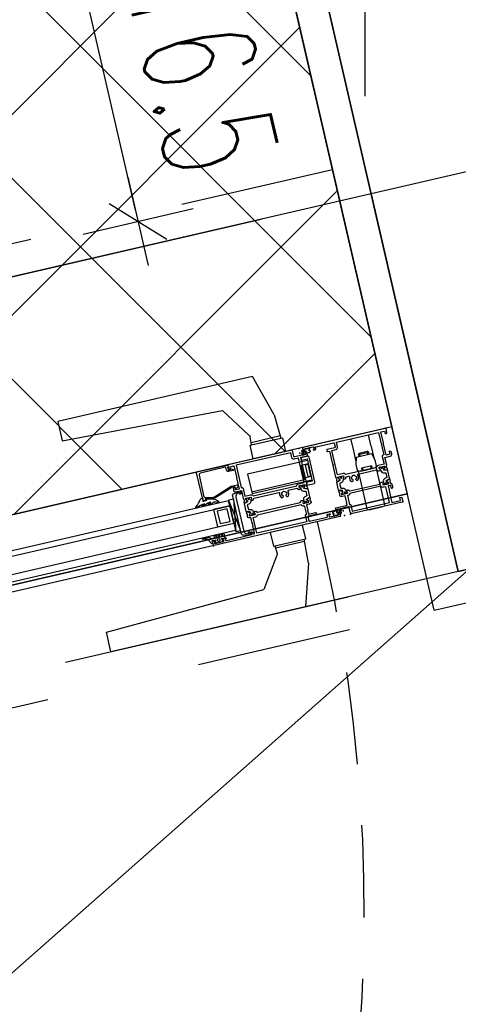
# Model space of a CAD drawing. Header units: centimetres. Extents: x -15121 to 17422, y -60492 to 0.
# Tile 124 of 256: x 2040 to 2067, y -30611 to -30550. Entities that reach past the tile are written whole.
import ezdxf

# ---------------------------------------------------------------- set-up
doc = ezdxf.new("R2010")
doc.units = ezdxf.units.CM
doc.header["$LTSCALE"] = 60
for name, pattern in [('__FK_przerywana', [0.32004, 0.16002, -0.16002]), ('DP', [0.5, 0.3, -0.2]), ('KRE-SR', [0.2, 0.12, -0.08])]:
    doc.linetypes.add(name, pattern=pattern)
for name, color, linetype in [('A-SCI', 7, 'Continuous'), ('AIKA NADPROŻA2', 7, 'Continuous'), ('AIKA podłoga deski cała', 2, 'Continuous'), ('AIKA podłoga deski pod meble', 6, 'Continuous'), ('AIKA powierzchnie2', 2, 'Continuous'), ('AIKA sufity podwieszane', 8, 'Continuous'), ('AIKA sufity wymiarowanie', 7, 'Continuous'), ('AIKA TYNK2', 5, 'Continuous'), ('AIKA wymiarowanie ogólne rzut2', 7, 'Continuous'), ('AIKA ŚCIANA2', 8, 'Continuous'), ('BA_drz', 7, 'Continuous'), ('BI_szr', 8, 'Continuous'), ('JS_PODCIĄGI', 1, 'DP'), ('podciagi i nadproza', 7, 'DP'), ('RI-PROFILE', 8, 'Continuous'), ('słupy', 1, 'Continuous')]:
    doc.layers.add(name, color=color, linetype=linetype)
doc.styles.add('wymiar', font='txt.shx', dxfattribs={"width": 0.6})
doc.dimstyles.new('Dwudziestka', dxfattribs={"dimtxt": 7, "dimasz": 0.7, "dimexe": 5, "dimexo": 0, "dimgap": 2.5, "dimtad": 1, "dimtoh": 1, "dimdec": 3, "dimrnd": 0.5, "dimdsep": 46, "dimtxsty": 'wymiar', "dimblk": 'znacznik', "dimcen": 0, "dimdle": 5, "dimse1": 1, "dimse2": 1, "dimclrd": 256, "dimclre": 256, "dimclrt": 256, "dimadec": 0, "dimazin": 0, "dimtfac": 0.4, "dimtdec": 3, "dimtix": 1, "dimtofl": 0, "dimtmove": 2, "dimatfit": 3, "dimldrblk": 'znacznik', "dimfxl": 1, "dimtolj": 1, "dimarcsym": 0})

# ---------------------------------------------------------------- blocks, each defined once
blk = doc.blocks.new('PDKŁ')
for p, q in [((3.91, 12.5), (0.01, -12.5)), ((0.01, 12.5), (3.91, -12.5))]:
    blk.add_line(p, q)
blk.add_lwpolyline([(3.91, 12.5), (3.91, -12.5), (0, -12.5), (0, 12.5), (3.91, 12.5)])
blk = doc.blocks.new('dal 120')
at = {"layer": 'RI-PROFILE'}
for p, q in [((6501031.29, 5870752.703, 0), (6501032.261, 5870755.983, 0)), ((6501032.261, 5870755.983, 0), (6501047.893, 5870755.983, 0)), ((6501047.893, 5870755.983, 0), (6501047.893, 5870754.454, 0)), ((6501033.586, 5870751.602, 0), (6501035.149, 5870753.931, 0)), ((6501047.893, 5870754.454, 0), (6501035.149, 5870753.931, 0)), ((6501031.29, 5870752.703, 0), (6501031.186, 5870750.803, 0)), ((6501031.29, 5870752.703, 0), (6501031.186, 5870750.803, 0)), ((6501033.536, 5870750.803, 0), (6501033.51, 5870751.434, 0)), ((6501033.536, 5870750.803, 0), (6501033.51, 5870751.434, 0)), ((6501031.186, 5870750.803, 0), (6501031.061, 5870750.803, 0)), ((6501031.061, 5870750.803, 0), (6501031.061, 5870749.703, 0)), ((6501033.536, 5870750.803, 0), (6501031.186, 5870750.803, 0)), ((6501031.196, 5870750.98, 0), (6501033.529, 5870750.98, 0)), ((6501031.196, 5870750.98, 0), (6501033.529, 5870750.98, 0)), ((6501032.812, 5870750.803, 0), (6501031.912, 5870750.803, 0)), ((6501033.661, 5870750.803, 0), (6501033.536, 5870750.803, 0)), ((6501033.661, 5870749.703, 0), (6501033.661, 5870750.803, 0)), ((6501024.462, 5870748.687, 0), (6501024.462, 5870749.522, 0)), ((6501025.862, 5870748.687, 0), (6501025.862, 5870749.522, 0)), ((6501029.691, 5870749.311, 0), (6501029.691, 5870749.311, 0)), ((6501147.162, 5870749.703, 0), (6501038.162, 5870749.703, 0)), ((6501024.462, 5870748.687, 0), (6501024.462, 5870747.67, 0)), ((6501025.862, 5870747.67, 0), (6501025.862, 5870748.687, 0)), ((6501030.112, 5870748.393, 0), (6501029.562, 5870748.393, 0)), ((6501030.112, 5870747.243, 0), (6501030.112, 5870748.393, 0)), ((6501024.762, 5870748.187, 0), (6501024.842, 5870748.287, 0)), ((6501025.562, 5870748.187, 0), (6501024.762, 5870748.187, 0)), ((6501024.762, 5870748.187, 0), (6501024.762, 5870748.037, 0)), ((6501025.482, 5870748.287, 0), (6501024.842, 5870748.287, 0)), ((6501024.842, 5870748.037, 0), (6501024.842, 5870748.287, 0)), ((6501025.562, 5870748.187, 0), (6501025.482, 5870748.287, 0)), ((6501025.482, 5870748.287, 0), (6501025.482, 5870748.037, 0)), ((6501025.562, 5870748.187, 0), (6501025.562, 5870748.037, 0)), ((6501029.362, 5870748.148, 0), (6501029.362, 5870748.148, 0)), ((6501029.362, 5870747.588, 0), (6501029.362, 5870747.588, 0)), ((6501029.562, 5870747.408, 0), (6501029.562, 5870748.328, 0)), ((6501024.462, 5870746.937, 0), (6501024.462, 5870743.802, 0)), ((6501025.672, 5870746.887, 0), (6501024.652, 5870746.887, 0)), ((6501024.762, 5870746.982, 0), (6501024.762, 5870747.087, 0)), ((6501024.842, 5870747.087, 0), (6501024.842, 5870746.946, 0)), ((6501025.482, 5870746.946, 0), (6501025.482, 5870747.087, 0)), ((6501025.562, 5870746.982, 0), (6501025.562, 5870747.087, 0)), ((6501025.862, 5870743.802, 0), (6501025.862, 5870746.937, 0)), ((6501029.562, 5870747.343, 0), (6501030.112, 5870747.343, 0)), ((6501034.362, 5870747.243, 0), (6501030.112, 5870747.243, 0)), ((6501149.057, 5870745.162, 0), (6501036.268, 5870745.162, 0)), ((6501036.268, 5870745.162, 0), (6501036.268, 5870744.562, 0)), ((6501036.268, 5870744.562, 0), (6501149.057, 5870744.562, 0)), ((6501025.712, 5870743.802, 0), (6501024.612, 5870743.802, 0)), ((6501028.033, 5870744.195, 0), (6501028.033, 5870744.195, 0)), ((6501031.061, 5870742.703, 0), (6501031.061, 5870743.803, 0)), ((6501033.661, 5870743.803, 0), (6501033.661, 5870742.703, 0)), ((6501038.162, 5870743.803, 0), (6501147.162, 5870743.803, 0)), ((6501031.186, 5870742.703, 0), (6501031.061, 5870742.703, 0)), ((6501031.29, 5870740.803, 0), (6501031.186, 5870742.703, 0)), ((6501031.29, 5870740.803, 0), (6501031.186, 5870742.703, 0)), ((6501033.536, 5870742.703, 0), (6501031.186, 5870742.703, 0)), ((6501031.196, 5870742.527, 0), (6501033.529, 5870742.527, 0)), ((6501031.196, 5870742.527, 0), (6501033.529, 5870742.527, 0)), ((6501033.536, 5870742.703, 0), (6501033.51, 5870742.072, 0)), ((6501033.536, 5870742.703, 0), (6501033.51, 5870742.072, 0)), ((6501033.661, 5870742.703, 0), (6501033.536, 5870742.703, 0)), ((6501033.586, 5870741.905, 0), (6501035.149, 5870739.575, 0)), ((6501031.29, 5870740.803, 0), (6501032.269, 5870737.523, 0)), ((6501047.893, 5870739.096, 0), (6501035.149, 5870739.575, 0)), ((6501047.893, 5870737.523, 0), (6501047.893, 5870739.096, 0)), ((6501032.269, 5870737.523, 0), (6501047.893, 5870737.523, 0))]:
    blk.add_line(p, q, dxfattribs=at)
at = {"layer": 'RI-PROFILE', "elevation": 0}
for points in [[(6501033.661, 5870750.803), (6501033.536, 5870750.803), (6501031.186, 5870750.803), (6501031.061, 5870750.803), (6501031.061, 5870749.703), (6501033.661, 5870749.703)], [(6501037.568, 5870746.562), (6501037.568, 5870745.162), (6501036.268, 5870745.162), (6501036.268, 5870746.562)], [(6501036.518, 5870745.362), (6501036.518, 5870746.362), (6501037.318, 5870746.362), (6501037.318, 5870745.362)], [(6501033.536, 5870742.703), (6501031.186, 5870742.703), (6501031.061, 5870742.703), (6501031.061, 5870743.803), (6501033.661, 5870743.803), (6501033.661, 5870742.703)]]:
    blk.add_lwpolyline(points, close=True, dxfattribs=at)
for points in [[(6501027.422, 5870746.591, -0.634584), (6501027.441, 5870746.626), (6501027.552, 5870746.79, 0.606807), (6501027.528, 5870746.837), (6501027.097, 5870746.837, 0.414214), (6501027.077, 5870746.817), (6501027.077, 5870746.762, 0.131676), (6501027.079, 5870746.752), (6501027.152, 5870746.627), (6501027.152, 5870746.587), (6501027.032, 5870746.587), (6501027.002, 5870746.587, -0.198555), (6501026.967, 5870746.602), (6501026.861, 5870746.707), (6501026.699, 5870746.708, 0.52837), (6501026.652, 5870746.639, -0.26311), (6501026.6, 5870746.284, -0.530631), (6501026.435, 5870746.295), (6501026.409, 5870746.339, -0.386734), (6501026.414, 5870746.366, 0.112751), (6501026.466, 5870746.424), (6501026.484, 5870746.406, 0.272863), (6501026.484, 5870746.609), (6501026.466, 5870746.591, 0.145875), (6501026.395, 5870746.661), (6501026.414, 5870746.68, 0.273231), (6501026.21, 5870746.68), (6501026.229, 5870746.661, 0.145873), (6501026.158, 5870746.591), (6501026.14, 5870746.609, 0.272961), (6501026.14, 5870746.406), (6501026.158, 5870746.424, 0.112964), (6501026.21, 5870746.366, -0.386405), (6501026.215, 5870746.339), (6501026.189, 5870746.294, -0.53092), (6501026.024, 5870746.284, -0.263409), (6501025.972, 5870746.639, 0.527324), (6501025.925, 5870746.708), (6501024.453, 5870746.707), (6501024.347, 5870746.602, -0.193638), (6501024.312, 5870746.587), (6501024.162, 5870746.587), (6501024.162, 5870746.627), (6501024.234, 5870746.752, 0.225639), (6501024.237, 5870746.762), (6501024.237, 5870746.817, 0.378023), (6501024.217, 5870746.837), (6501023.785, 5870746.837, 0.606807), (6501023.76, 5870746.79), (6501023.869, 5870746.623, -0.743149), (6501023.888, 5870746.588), (6501023.635, 5870746.481, -0.535124), (6501023.607, 5870746.499), (6501023.607, 5870746.612, -0.194092), (6501023.612, 5870746.626), (6501023.646, 5870746.661, 0.197355), (6501023.651, 5870746.675, 0.109095), (6501023.602, 5870746.878), (6501023.602, 5870747.501), (6501023.172, 5870747.501, -0.414214), (6501023.012, 5870747.661), (6501023.012, 5870747.801, -0.26784), (6501023.037, 5870747.844), (6501023.132, 5870747.899, -0.577486), (6501023.162, 5870747.882), (6501023.162, 5870747.662), (6501023.462, 5870747.662), (6501023.462, 5870748.572), (6501023.492, 5870748.602), (6501023.462, 5870748.632), (6501023.462, 5870749.522), (6501023.162, 5870749.522), (6501023.162, 5870749.32), (6501023.095, 5870749.302, -0.199036), (6501023.08, 5870749.304), (6501023.037, 5870749.329, -0.267999), (6501023.012, 5870749.372), (6501023.012, 5870749.652, -0.414214), (6501023.062, 5870749.702), (6501029.662, 5870749.702, -0.414214), (6501029.712, 5870749.652), (6501029.712, 5870749.372, -0.414214), (6501029.662, 5870749.322), (6501029.502, 5870749.322), (6501029.502, 5870749.402), (6501029.592, 5870749.402), (6501029.592, 5870749.512, 0.414214), (6501029.542, 5870749.562), (6501028.882, 5870749.562, 0.414214), (6501028.832, 5870749.512), (6501028.832, 5870749.402), (6501028.922, 5870749.402), (6501028.922, 5870749.322), (6501028.762, 5870749.322, -0.414214), (6501028.712, 5870749.372), (6501028.712, 5870749.472, 0.414214), (6501028.662, 5870749.522), (6501027.262, 5870749.522, 0.414214), (6501027.212, 5870749.472), (6501027.212, 5870749.177, 0.414214), (6501027.262, 5870749.127), (6501027.862, 5870749.127, -0.414214), (6501027.912, 5870749.077), (6501027.912, 5870749.017, -0.414214), (6501027.862, 5870748.967), (6501027.712, 5870748.967), (6501027.712, 5870747.917), (6501027.662, 5870747.867), (6501027.712, 5870747.817), (6501027.712, 5870746.878, 0.114289), (6501027.661, 5870746.675, 0.197355), (6501027.667, 5870746.661), (6501027.7, 5870746.626, -0.194092), (6501027.706, 5870746.612), (6501027.705, 5870746.499, -0.535124), (6501027.677, 5870746.481)], [(6501026.904, 5870746.887, -0.333959), (6501027.077, 5870747.017), (6501027.138, 5870747.017), (6501027.532, 5870747.017), (6501027.532, 5870748.967), (6501027.182, 5870748.967, -0.414214), (6501027.032, 5870749.117), (6501027.032, 5870749.522), (6501023.642, 5870749.522), (6501023.642, 5870747.732), (6501023.682, 5870747.732, -0.414214), (6501023.782, 5870747.632), (6501023.782, 5870747.017), (6501024.246, 5870747.017, -0.320603), (6501024.41, 5870746.887)], [(6501029.782, 5870749.398, 0.767684), (6501029.802, 5870749.323), (6501029.814, 5870749.322, -0.085146), (6501029.825, 5870749.32, -0.196823), (6501029.873, 5870749.264, -0.478694), (6501029.803, 5870749.128), (6501029.614, 5870749.128), (6501029.614, 5870749.128, -0.174661), (6501029.537, 5870749.156), (6501029.529, 5870749.162), (6501029.493, 5870749.188), (6501029.489, 5870749.19), (6501029.381, 5870749.226, 0.068397), (6501029.309, 5870749.223), (6501029.296, 5870749.223, -0.170232), (6501029.173, 5870749.27, -0.665595), (6501029.192, 5870749.323), (6501029.222, 5870749.323, 0.766536), (6501029.242, 5870749.398), (6501029.197, 5870749.424, -0.60612), (6501029.199, 5870749.477), (6501029.288, 5870749.518), (6501029.309, 5870749.523), (6501029.714, 5870749.523), (6501029.736, 5870749.518), (6501029.825, 5870749.477, -0.606131), (6501029.827, 5870749.424)], [(6501032.014, 5870746.366, 0.112813), (6501032.066, 5870746.425), (6501032.084, 5870746.406, 0.272961), (6501032.084, 5870746.61), (6501032.066, 5870746.591, 0.14588), (6501031.995, 5870746.662), (6501032.013, 5870746.68, 0.273255), (6501031.81, 5870746.68), (6501031.828, 5870746.662, 0.14598), (6501031.758, 5870746.591), (6501031.739, 5870746.61, 0.272863), (6501031.74, 5870746.406), (6501031.758, 5870746.425, 0.112856), (6501031.809, 5870746.366, -0.386415), (6501031.815, 5870746.34), (6501031.789, 5870746.295, -0.530912), (6501031.623, 5870746.284, -0.263412), (6501031.571, 5870746.64, 0.527237), (6501031.525, 5870746.708), (6501030.862, 5870746.708), (6501030.757, 5870746.603, -0.198435), (6501030.721, 5870746.588), (6501030.572, 5870746.588), (6501030.572, 5870746.628), (6501030.644, 5870746.753, 0.131589), (6501030.647, 5870746.763), (6501030.647, 5870746.818, 0.414214), (6501030.627, 5870746.838), (6501030.196, 5870746.838, 0.606807), (6501030.171, 5870746.791), (6501030.283, 5870746.625, -0.629353), (6501030.302, 5870746.591), (6501030.046, 5870746.482, -0.536162), (6501030.018, 5870746.5), (6501030.018, 5870746.614, -0.197654), (6501030.024, 5870746.628), (6501030.057, 5870746.661, 0.205169), (6501030.062, 5870746.676, 0.106092), (6501030.012, 5870746.879), (6501030.012, 5870747.818), (6501030.062, 5870747.868), (6501030.012, 5870747.918), (6501030.012, 5870748.968), (6501029.512, 5870748.968, -0.414214), (6501029.462, 5870749.018), (6501029.462, 5870749.078, -0.414214), (6501029.512, 5870749.128), (6501030.462, 5870749.128, 0.414292), (6501030.512, 5870749.178), (6501030.512, 5870749.553, -0.414292), (6501030.662, 5870749.703), (6501035.662, 5870749.703, -0.414214), (6501035.712, 5870749.653), (6501035.712, 5870749.345), (6501035.644, 5870749.306, -0.199244), (6501035.629, 5870749.304), (6501035.562, 5870749.322), (6501035.562, 5870749.523), (6501035.262, 5870749.523), (6501035.262, 5870748.633), (6501035.232, 5870748.603), (6501035.262, 5870748.573), (6501035.262, 5870747.663), (6501035.562, 5870747.663), (6501035.562, 5870747.883, -0.577388), (6501035.592, 5870747.9), (6501035.712, 5870747.831), (6501035.712, 5870747.666, -0.414214), (6501035.549, 5870747.503), (6501035.122, 5870747.503), (6501035.122, 5870746.879, 0.106121), (6501035.071, 5870746.676, 0.205169), (6501035.077, 5870746.661), (6501035.11, 5870746.628, -0.197654), (6501035.116, 5870746.614), (6501035.115, 5870746.5, -0.536162), (6501035.087, 5870746.482), (6501034.832, 5870746.59, -0.626446), (6501034.85, 5870746.625), (6501034.962, 5870746.791, 0.606807), (6501034.938, 5870746.838), (6501034.507, 5870746.838, 0.414214), (6501034.487, 5870746.818), (6501034.487, 5870746.763, 0.131589), (6501034.489, 5870746.753), (6501034.562, 5870746.628), (6501034.562, 5870746.588), (6501034.412, 5870746.588, -0.198435), (6501034.377, 5870746.603), (6501034.271, 5870746.708), (6501032.299, 5870746.708, 0.527301), (6501032.252, 5870746.64, -0.263181), (6501032.2, 5870746.285, -0.530303), (6501032.035, 5870746.295), (6501032.009, 5870746.34, -0.387107)], [(6501029.516, 5870749.284), (6501029.595, 5870749.198, 0.18506), (6501029.654, 5870749.179), (6501029.785, 5870749.179), (6501029.805, 5870749.191), (6501029.812, 5870749.213), (6501029.802, 5870749.235), (6501029.78, 5870749.243), (6501029.768, 5870749.244), (6501029.75, 5870749.247), (6501029.717, 5870749.268), (6501029.691, 5870749.311), (6501029.671, 5870749.358), (6501029.656, 5870749.384, 0.433179), (6501029.524, 5870749.406, 0.420657), (6501029.516, 5870749.284, -1.025064)], [(6501034.314, 5870746.888), (6501030.82, 5870746.888, 0.33408), (6501030.647, 5870747.018), (6501030.192, 5870747.018), (6501030.192, 5870748.968), (6501030.542, 5870748.968, 0.414214), (6501030.692, 5870749.118), (6501030.692, 5870749.523), (6501035.082, 5870749.523), (6501035.082, 5870747.733), (6501035.042, 5870747.733, 0.414214), (6501034.942, 5870747.633), (6501034.942, 5870747.018), (6501034.942, 5870747.018), (6501034.487, 5870747.018, 0.333959)], [(6501038.082, 5870747.702, -0.287858), (6501038.055, 5870747.656), (6501037.484, 5870747.503), (6501037.286, 5870747.503), (6501035.806, 5870748.023), (6501035.347, 5870748.023, 0.459407), (6501035.296, 5870747.963, 0.329042), (6501035.562, 5870747.725), (6501035.562, 5870747.799, 0.256151), (6501035.544, 5870747.837), (6501035.534, 5870747.846, -0.632112), (6501035.562, 5870747.903), (6501035.785, 5870747.903), (6501037.265, 5870747.383), (6501037.499, 5870747.383), (6501037.729, 5870747.445), (6501038.022, 5870747.523), (6501038.022, 5870747.383), (6501038.162, 5870747.383, 0.418945), (6501038.212, 5870747.434), (6501038.212, 5870749.653, 0.414214), (6501038.162, 5870749.703), (6501035.762, 5870749.703, 0.414214), (6501035.712, 5870749.653), (6501035.712, 5870749.574, 0.287257), (6501035.726, 5870749.539), (6501035.747, 5870749.518, -0.267249), (6501035.762, 5870749.483), (6501035.762, 5870749.303), (6501035.612, 5870749.303), (6501035.612, 5870749.317), (6501035.512, 5870749.348), (6501035.362, 5870749.262), (6501035.362, 5870749.233), (6501035.362, 5870749.232), (6501035.362, 5870749.23, 0.454319), (6501035.412, 5870749.183), (6501035.762, 5870749.183, 0.462511), (6501035.892, 5870749.313), (6501035.892, 5870749.523, -0.416568), (6501035.943, 5870749.573), (6501037.915, 5870749.557, -0.405463), (6501038.064, 5870749.409)], [(6501029.362, 5870746.868), (6501029.362, 5870748.868, -0.273495), (6501029.413, 5870748.955), (6501029.462, 5870748.968), (6501030.012, 5870748.968), (6501030.012, 5870748.768), (6501029.562, 5870748.768), (6501029.562, 5870746.968), (6501030.012, 5870746.968), (6501030.012, 5870746.768), (6501029.462, 5870746.768, -0.38842)], [(6501037.7, 5870747.005), (6501037.788, 5870746.992, 1), (6501037.858, 5870747.059, 0.221584), (6501037.83, 5870747.085), (6501037.74, 5870747.108), (6501037.674, 5870747.132), (6501037.664, 5870747.141), (6501037.667, 5870747.158, -0.175319), (6501038.13, 5870747.025), (6501038.24, 5870746.993), (6501038.291, 5870746.996, 1), (6501038.368, 5870747.045, 0.317302), (6501038.335, 5870747.086), (6501038.259, 5870747.096), (6501038.181, 5870747.126), (6501038.169, 5870747.131), (6501038.169, 5870747.144), (6501038.168, 5870747.157, -0.074745), (6501038.805, 5870746.995, 1), (6501038.867, 5870747.044, 0.20561), (6501038.849, 5870747.061, -0.095737), (6501038.407, 5870747.563, 0.250819), (6501038.212, 5870747.633), (6501038.212, 5870747.383), (6501037.978, 5870747.383), (6501037.932, 5870747.383), (6501037.932, 5870747.494), (6501037.868, 5870747.479), (6501037.5, 5870747.39, 0.13918), (6501037.055, 5870747.116, 0.962884), (6501037.141, 5870747.031, -0.084626), (6501037.33, 5870747.078, -0.323058), (6501037.545, 5870747.054), (6501037.597, 5870747.034), (6501037.613, 5870747.028, 0.058863)], [(6501024.236, 5870746.763), (6501024.147, 5870746.61, 0.13166), (6501024.143, 5870746.595, -0.358413), (6501023.979, 5870746.367), (6501023.806, 5870746.321), (6501023.806, 5870745.953), (6501023.979, 5870745.907, -0.358413), (6501024.143, 5870745.679, 0.164629), (6501024.147, 5870745.664), (6501024.235, 5870745.511), (6501024.235, 5870745.461, -0.461597), (6501024.21, 5870745.438), (6501024.101, 5870745.438, -0.434504), (6501024.076, 5870745.462), (6501024.076, 5870745.483, 1.657677), (6501023.971, 5870745.486), (6501023.971, 5870745.462, -0.439085), (6501023.946, 5870745.438), (6501023.836, 5870745.438, -0.438953), (6501023.811, 5870745.462), (6501023.811, 5870745.506, -0.158229), (6501023.814, 5870745.516), (6501023.901, 5870745.676), (6501023.903, 5870745.721), (6501023.643, 5870745.791, -0.319083), (6501023.606, 5870745.837), (6501023.606, 5870746.436, -0.340697), (6501023.643, 5870746.485), (6501023.903, 5870746.553), (6501023.901, 5870746.598), (6501023.814, 5870746.758, -0.126209), (6501023.811, 5870746.768), (6501023.811, 5870746.812, -0.414214), (6501023.836, 5870746.837), (6501023.946, 5870746.837, -0.414214), (6501023.971, 5870746.812), (6501023.971, 5870746.788, 1.657677), (6501024.076, 5870746.79), (6501024.076, 5870746.812, -0.414214), (6501024.101, 5870746.837), (6501024.211, 5870746.837, -0.414214), (6501024.236, 5870746.812)], [(6501027.077, 5870746.763), (6501027.165, 5870746.61, -0.13166), (6501027.169, 5870746.595, 0.358413), (6501027.333, 5870746.367), (6501027.507, 5870746.321), (6501027.507, 5870745.953), (6501027.333, 5870745.907, 0.358413), (6501027.169, 5870745.679, -0.164629), (6501027.165, 5870745.664), (6501027.078, 5870745.511), (6501027.077, 5870745.461, 0.461597), (6501027.102, 5870745.438), (6501027.212, 5870745.438, 0.434504), (6501027.237, 5870745.462), (6501027.237, 5870745.483, -1.657677), (6501027.342, 5870745.486), (6501027.342, 5870745.462, 0.439085), (6501027.367, 5870745.438), (6501027.477, 5870745.438, 0.438953), (6501027.502, 5870745.462), (6501027.502, 5870745.506, 0.158229), (6501027.499, 5870745.516), (6501027.411, 5870745.676), (6501027.41, 5870745.721), (6501027.67, 5870745.791, 0.319083), (6501027.707, 5870745.837), (6501027.707, 5870746.436, 0.340697), (6501027.67, 5870746.485), (6501027.41, 5870746.553), (6501027.411, 5870746.598), (6501027.499, 5870746.758, 0.126209), (6501027.502, 5870746.768), (6501027.502, 5870746.812, 0.414214), (6501027.477, 5870746.837), (6501027.367, 5870746.837, 0.414214), (6501027.342, 5870746.812), (6501027.342, 5870746.788, -1.657677), (6501027.237, 5870746.79), (6501027.237, 5870746.812, 0.414214), (6501027.212, 5870746.837), (6501027.102, 5870746.837, 0.414214), (6501027.077, 5870746.812)], [(6501030.512, 5870746.837), (6501030.622, 5870746.837, -0.459063), (6501030.646, 5870746.813), (6501030.646, 5870746.764), (6501030.559, 5870746.611, 0.13166), (6501030.555, 5870746.596), (6501030.555, 5870746.581, -0.340635), (6501030.391, 5870746.368), (6501030.217, 5870746.322), (6501030.217, 5870745.954), (6501030.391, 5870745.908, -0.340635), (6501030.555, 5870745.696), (6501030.555, 5870745.68, 0.13166), (6501030.559, 5870745.665), (6501030.647, 5870745.512), (6501030.647, 5870745.463, -0.414214), (6501030.622, 5870745.438), (6501030.512, 5870745.438, -0.414214), (6501030.487, 5870745.463), (6501030.487, 5870745.485, 1.657677), (6501030.382, 5870745.487), (6501030.382, 5870745.463, -0.414214), (6501030.357, 5870745.438), (6501030.247, 5870745.438, -0.414214), (6501030.222, 5870745.463), (6501030.222, 5870745.507, -0.177104), (6501030.225, 5870745.517), (6501030.313, 5870745.677), (6501030.314, 5870745.722), (6501030.054, 5870745.79, -0.340697), (6501030.017, 5870745.839), (6501030.017, 5870746.438, -0.308868), (6501030.056, 5870746.482), (6501030.314, 5870746.554), (6501030.313, 5870746.599), (6501030.225, 5870746.759, 0.02896), (6501030.222, 5870746.769), (6501030.222, 5870746.813, -0.440048), (6501030.247, 5870746.837), (6501030.357, 5870746.837, -0.443383), (6501030.382, 5870746.813), (6501030.382, 5870746.789, 1.657677), (6501030.487, 5870746.792), (6501030.487, 5870746.813, -0.44283)], [(6501035.344, 5870744.091, -0.638068), (6501035.317, 5870744.11), (6501035.317, 5870744.183, 1.146176), (6501035.217, 5870744.183), (6501035.217, 5870744.072), (6501035.172, 5870744.073), (6501035.128, 5870744.073), (6501035.128, 5870744.028), (6501035.128, 5870743.983), (6501035.172, 5870743.982), (6501035.405, 5870743.982), (6501035.44, 5870743.982), (6501035.474, 5870743.994), (6501035.73, 5870744.065, 0.351665), (6501035.877, 5870744.257), (6501035.877, 5870747.228, 0.362129), (6501035.73, 5870747.421), (6501035.474, 5870747.492), (6501035.44, 5870747.504), (6501035.405, 5870747.504), (6501035.172, 5870747.504, 0.99031), (6501035.172, 5870747.413), (6501035.217, 5870747.413), (6501035.217, 5870747.303, 1.11146), (6501035.317, 5870747.303), (6501035.317, 5870747.376, -0.655905), (6501035.344, 5870747.395), (6501035.483, 5870747.344, -0.31307), (6501035.647, 5870747.109), (6501035.647, 5870744.376, -0.342952), (6501035.483, 5870744.142)], [(6501027.032, 5870743.982), (6501024.042, 5870743.982), (6501024.042, 5870745.257), (6501024.246, 5870745.257, 0.320603), (6501024.41, 5870745.387), (6501026.904, 5870745.387, 0.333959), (6501027.077, 5870745.257), (6501027.132, 5870745.257), (6501027.132, 5870744.537), (6501027.082, 5870744.537, 0.414214), (6501027.032, 5870744.487)], [(6501028.012, 5870743.853, 0.414214), (6501028.062, 5870743.803), (6501038.162, 5870743.803, 0.414214), (6501038.212, 5870743.853), (6501038.212, 5870744.133, 0.414214), (6501038.162, 5870744.183), (6501038.002, 5870744.183, 0.99805), (6501038.002, 5870744.103), (6501038.092, 5870744.103), (6501038.092, 5870743.993, -0.414214), (6501038.042, 5870743.943), (6501037.382, 5870743.943, -0.414214), (6501037.332, 5870743.993), (6501037.332, 5870744.103), (6501037.332, 5870744.103), (6501037.422, 5870744.103, 0.998176), (6501037.422, 5870744.183), (6501037.152, 5870744.183, 1.000716), (6501037.152, 5870744.103), (6501037.212, 5870744.103), (6501037.212, 5870744.033, -0.414214), (6501037.162, 5870743.983), (6501037.112, 5870743.983), (6501037.112, 5870743.968), (6501035.092, 5870743.983, -0.412055), (6501035.072, 5870744.003), (6501035.072, 5870744.103), (6501035.132, 5870744.103), (6501035.132, 5870744.183), (6501035.092, 5870744.183, 0.43156), (6501034.972, 5870744.056, -0.43156), (6501034.922, 5870744.003), (6501034.912, 5870744.003, -0.414214), (6501034.862, 5870744.053), (6501034.862, 5870744.623), (6501034.832, 5870744.653), (6501034.862, 5870744.683), (6501034.862, 5870744.773), (6501034.832, 5870744.803), (6501034.862, 5870744.833), (6501034.862, 5870745.278), (6501034.962, 5870745.278, 0.268304), (6501035.103, 5870745.355), (6501035.119, 5870745.382, 0.250573), (6501035.12, 5870745.401, -0.103677), (6501035.071, 5870745.6, -0.205169), (6501035.077, 5870745.615), (6501035.11, 5870745.648, 0.197654), (6501035.116, 5870745.662), (6501035.115, 5870745.776, 0.536162), (6501035.087, 5870745.794), (6501034.828, 5870745.684, 1.096781), (6501034.847, 5870745.649), (6501034.962, 5870745.485, -0.606807), (6501034.938, 5870745.438), (6501034.507, 5870745.438, -0.414214), (6501034.487, 5870745.458), (6501034.487, 5870745.513, -0.131589), (6501034.489, 5870745.523), (6501034.562, 5870745.648), (6501034.562, 5870745.688), (6501034.412, 5870745.688, 0.198435), (6501034.377, 5870745.674), (6501034.271, 5870745.568), (6501030.862, 5870745.568), (6501030.757, 5870745.674, 0.198435), (6501030.721, 5870745.688), (6501030.572, 5870745.688), (6501030.572, 5870745.648), (6501030.644, 5870745.523, -0.131589), (6501030.647, 5870745.513), (6501030.647, 5870745.458, -0.414214), (6501030.627, 5870745.438), (6501030.196, 5870745.438, -0.606807), (6501030.171, 5870745.485), (6501030.286, 5870745.649, 1.096781), (6501030.305, 5870745.684), (6501030.046, 5870745.794, 0.536162), (6501030.018, 5870745.776), (6501030.018, 5870745.662, 0.197654), (6501030.024, 5870745.648), (6501030.057, 5870745.615, -0.205169), (6501030.062, 5870745.6, -0.103677), (6501030.014, 5870745.401, 0.250573), (6501030.015, 5870745.382), (6501030.031, 5870745.355, 0.268304), (6501030.172, 5870745.278), (6501030.412, 5870745.278), (6501030.412, 5870744.833), (6501030.442, 5870744.803), (6501030.412, 5870744.773), (6501030.412, 5870744.683), (6501030.442, 5870744.653), (6501030.412, 5870744.623), (6501030.412, 5870744.538), (6501029.862, 5870744.538, 0.414214), (6501029.812, 5870744.488), (6501029.812, 5870744.428, 0.414165), (6501029.862, 5870744.378), (6501030.462, 5870744.378), (6501030.465, 5870744.378), (6501030.466, 5870744.378), (6501030.468, 5870744.378), (6501030.469, 5870744.378), (6501030.471, 5870744.377), (6501030.472, 5870744.377), (6501030.474, 5870744.377), (6501030.475, 5870744.376), (6501030.477, 5870744.376), (6501030.478, 5870744.375), (6501030.48, 5870744.375), (6501030.481, 5870744.374), (6501030.482, 5870744.374), (6501030.484, 5870744.373), (6501030.485, 5870744.372), (6501030.487, 5870744.371), (6501030.488, 5870744.371), (6501030.49, 5870744.37), (6501030.491, 5870744.369), (6501030.492, 5870744.368), (6501030.494, 5870744.367), (6501030.495, 5870744.366), (6501030.496, 5870744.365), (6501030.497, 5870744.363), (6501030.498, 5870744.362), (6501030.499, 5870744.361), (6501030.501, 5870744.36), (6501030.502, 5870744.358), (6501030.503, 5870744.357), (6501030.503, 5870744.356), (6501030.504, 5870744.354), (6501030.505, 5870744.353), (6501030.506, 5870744.352), (6501030.507, 5870744.35), (6501030.507, 5870744.349), (6501030.508, 5870744.347), (6501030.509, 5870744.346), (6501030.509, 5870744.344), (6501030.51, 5870744.343), (6501030.51, 5870744.341), (6501030.51, 5870744.34), (6501030.511, 5870744.338), (6501030.511, 5870744.337), (6501030.511, 5870744.335), (6501030.512, 5870744.334), (6501030.512, 5870744.332), (6501030.512, 5870744.331), (6501030.512, 5870744.329), (6501030.512, 5870744.328), (6501030.512, 5870744.328), (6501030.512, 5870744.033, -0.414214), (6501030.462, 5870743.983), (6501029.062, 5870743.983, -0.414214), (6501029.012, 5870744.033), (6501029.012, 5870744.133, 0.414214), (6501028.962, 5870744.183), (6501028.802, 5870744.183, 0.998203), (6501028.802, 5870744.103), (6501028.892, 5870744.103), (6501028.892, 5870743.993, -0.414214), (6501028.842, 5870743.943), (6501028.182, 5870743.943, -0.414214), (6501028.132, 5870743.993), (6501028.132, 5870744.103), (6501028.222, 5870744.103), (6501028.222, 5870744.183), (6501028.062, 5870744.183, 0.414214), (6501028.012, 5870744.133)], [(6501038.198, 5870744.383), (6501038.013, 5870744.383, -0.414214), (6501037.993, 5870744.403), (6501037.993, 5870744.543, 0.414214), (6501037.973, 5870744.563), (6501037.893, 5870744.563, 0.414214), (6501037.873, 5870744.543), (6501037.873, 5870744.403, -0.414214), (6501037.853, 5870744.383), (6501037.793, 5870744.383, -0.414214), (6501037.773, 5870744.403), (6501037.773, 5870744.543, 0.414214), (6501037.753, 5870744.563), (6501037.673, 5870744.563, 0.414214), (6501037.653, 5870744.543), (6501037.653, 5870744.403, -0.414214), (6501037.633, 5870744.383), (6501037.573, 5870744.383, -0.414214), (6501037.553, 5870744.403), (6501037.553, 5870744.543, 0.414208), (6501037.533, 5870744.563), (6501037.453, 5870744.563, 0.414219), (6501037.433, 5870744.543), (6501037.433, 5870744.403, -0.414214), (6501037.413, 5870744.383), (6501037.353, 5870744.383, -0.414214), (6501037.333, 5870744.403), (6501037.333, 5870744.543, 0.413901), (6501037.314, 5870744.563), (6501037.234, 5870744.563, 0.410424), (6501037.213, 5870744.543), (6501037.213, 5870744.183), (6501037.462, 5870744.183), (6501037.462, 5870744.183), (6501037.462, 5870744.094), (6501037.412, 5870744.065, 0.392584), (6501037.406, 5870744.028), (6501037.491, 5870743.943), (6501037.933, 5870743.943), (6501038.017, 5870744.027, 0.342583), (6501038.015, 5870744.059), (6501037.963, 5870744.093), (6501037.964, 5870744.183), (6501038.233, 5870744.183), (6501038.233, 5870743.963), (6501038.328, 5870743.992), (6501038.502, 5870744.339, -0.146205), (6501038.628, 5870744.413), (6501038.699, 5870744.432), (6501038.859, 5870744.464), (6501038.916, 5870744.472, 0.694648), (6501038.882, 5870744.563), (6501038.721, 5870744.563), (6501038.61, 5870744.551, 0.091297), (6501038.338, 5870744.469), (6501038.245, 5870744.394, -0.148233)], [(6501027.942, 5870744.109, 0.767684), (6501027.922, 5870744.183), (6501027.91, 5870744.184, -0.085146), (6501027.899, 5870744.187, -0.196823), (6501027.851, 5870744.242, -0.478694), (6501027.921, 5870744.378), (6501028.11, 5870744.378), (6501028.11, 5870744.378, -0.174661), (6501028.187, 5870744.351), (6501028.195, 5870744.344), (6501028.231, 5870744.318), (6501028.235, 5870744.316), (6501028.343, 5870744.28, 0.068397), (6501028.415, 5870744.283), (6501028.428, 5870744.283, -0.170232), (6501028.551, 5870744.236, -0.665595), (6501028.532, 5870744.183), (6501028.502, 5870744.183, 0.766536), (6501028.482, 5870744.109), (6501028.527, 5870744.083, -0.60612), (6501028.525, 5870744.029), (6501028.436, 5870743.988), (6501028.415, 5870743.983), (6501028.01, 5870743.983), (6501027.988, 5870743.988), (6501027.899, 5870744.029, -0.606131), (6501027.897, 5870744.083)], [(6501028.208, 5870744.222), (6501028.129, 5870744.308, 0.18506), (6501028.07, 5870744.327), (6501027.939, 5870744.327), (6501027.919, 5870744.315), (6501027.912, 5870744.293), (6501027.922, 5870744.272), (6501027.944, 5870744.263), (6501027.956, 5870744.262), (6501027.974, 5870744.259), (6501028.006, 5870744.238), (6501028.033, 5870744.195), (6501028.053, 5870744.149), (6501028.068, 5870744.122, 0.433179), (6501028.2, 5870744.1, 0.420657), (6501028.208, 5870744.222, -1.025064)]]:
    blk.add_lwpolyline(points, format="xyb", close=True, dxfattribs=at)
for points in [[(6501029.562, 5870748.643), (6501034.362, 5870748.643), (6501034.362, 5870747.093), (6501029.562, 5870747.093)], [(6501025.462, 5870746.887), (6501025.812, 5870746.887), (6501025.912, 5870746.987), (6501025.912, 5870747.487), (6501025.762, 5870748.037), (6501024.562, 5870748.037), (6501024.412, 5870747.487), (6501024.412, 5870746.987), (6501024.512, 5870746.887), (6501024.862, 5870746.887), (6501024.862, 5870746.937), (6501024.752, 5870746.987), (6501024.752, 5870747.087), (6501025.572, 5870747.087), (6501025.572, 5870746.987), (6501025.462, 5870746.937), (6501025.462, 5870746.887)], [(6501029.562, 5870748.328), (6501029.812, 5870748.328), (6501029.812, 5870747.408), (6501029.562, 5870747.408)], [(6501149.057, 5870746.562), (6501036.268, 5870746.562), (6501036.268, 5870746.962), (6501149.057, 5870746.962)]]:
    blk.add_lwpolyline(points, dxfattribs=at)
for points in [[(6501034.909, 5870745.517), (6501034.821, 5870745.677), (6501034.82, 5870745.722), (6501035.079, 5870745.79, 0.340697), (6501035.117, 5870745.839), (6501035.117, 5870746.438, 0.340697), (6501035.079, 5870746.486), (6501034.82, 5870746.554), (6501034.821, 5870746.599), (6501034.909, 5870746.759), (6501034.909, 5870746.759), (6501034.909, 5870746.76), (6501034.909, 5870746.76), (6501034.909, 5870746.76), (6501034.909, 5870746.76), (6501034.91, 5870746.76), (6501034.91, 5870746.761), (6501034.91, 5870746.761), (6501034.91, 5870746.761), (6501034.91, 5870746.761), (6501034.91, 5870746.761), (6501034.91, 5870746.762), (6501034.91, 5870746.762), (6501034.91, 5870746.762), (6501034.91, 5870746.762), (6501034.91, 5870746.762), (6501034.91, 5870746.762), (6501034.911, 5870746.763), (6501034.911, 5870746.763), (6501034.911, 5870746.763), (6501034.911, 5870746.763), (6501034.911, 5870746.763), (6501034.911, 5870746.764), (6501034.911, 5870746.764), (6501034.911, 5870746.764), (6501034.911, 5870746.764), (6501034.911, 5870746.765), (6501034.911, 5870746.765), (6501034.911, 5870746.765), (6501034.911, 5870746.765), (6501034.911, 5870746.765), (6501034.911, 5870746.766), (6501034.911, 5870746.766), (6501034.911, 5870746.766), (6501034.911, 5870746.766), (6501034.912, 5870746.766), (6501034.912, 5870746.767), (6501034.912, 5870746.767), (6501034.912, 5870746.767), (6501034.912, 5870746.767), (6501034.912, 5870746.767), (6501034.912, 5870746.768), (6501034.912, 5870746.768), (6501034.912, 5870746.768), (6501034.912, 5870746.768), (6501034.912, 5870746.768), (6501034.912, 5870746.769), (6501034.912, 5870746.769), (6501034.912, 5870746.769), (6501034.912, 5870746.769), (6501034.912, 5870746.813, 0.440048), (6501034.887, 5870746.837), (6501034.777, 5870746.837, 0.443383), (6501034.752, 5870746.813), (6501034.752, 5870746.789, -1.657677), (6501034.647, 5870746.792), (6501034.647, 5870746.813, 0.44283), (6501034.622, 5870746.837), (6501034.511, 5870746.837, 0.459063), (6501034.488, 5870746.813), (6501034.488, 5870746.764), (6501034.575, 5870746.611, -0.13166), (6501034.579, 5870746.596), (6501034.579, 5870746.581, 0.340635), (6501034.743, 5870746.368), (6501034.917, 5870746.322), (6501034.917, 5870745.954), (6501034.743, 5870745.908, 0.340635), (6501034.579, 5870745.696), (6501034.579, 5870745.68, -0.13166), (6501034.575, 5870745.665), (6501034.487, 5870745.512), (6501034.487, 5870745.463, 0.414214), (6501034.512, 5870745.438), (6501034.622, 5870745.438, 0.414214), (6501034.647, 5870745.463), (6501034.647, 5870745.485, -1.657677), (6501034.752, 5870745.487), (6501034.752, 5870745.463, 0.414214), (6501034.777, 5870745.438), (6501034.887, 5870745.438, 0.414214), (6501034.912, 5870745.463), (6501034.912, 5870745.507), (6501034.912, 5870745.507), (6501034.912, 5870745.507), (6501034.912, 5870745.508), (6501034.912, 5870745.508), (6501034.912, 5870745.508), (6501034.912, 5870745.508), (6501034.912, 5870745.508), (6501034.912, 5870745.509), (6501034.912, 5870745.509), (6501034.912, 5870745.509), (6501034.912, 5870745.509), (6501034.912, 5870745.509), (6501034.912, 5870745.51), (6501034.912, 5870745.51), (6501034.911, 5870745.51), (6501034.911, 5870745.51), (6501034.911, 5870745.51), (6501034.911, 5870745.511)], [(6501026.861, 5870745.567), (6501024.452, 5870745.568), (6501024.347, 5870745.672, 0.198555), (6501024.312, 5870745.687), (6501024.282, 5870745.687), (6501024.162, 5870745.687), (6501024.162, 5870745.647), (6501024.234, 5870745.522, -0.131676), (6501024.237, 5870745.512), (6501024.237, 5870745.457, -0.414214), (6501024.217, 5870745.437), (6501023.786, 5870745.437, -0.606807), (6501023.761, 5870745.484), (6501023.873, 5870745.649, 0.646901), (6501023.887, 5870745.686), (6501023.636, 5870745.793, 0.535124), (6501023.608, 5870745.775), (6501023.608, 5870745.662, 0.194092), (6501023.614, 5870745.648), (6501023.647, 5870745.613, -0.197355), (6501023.652, 5870745.599, -0.120169), (6501023.608, 5870745.416), (6501023.608, 5870745.397), (6501023.592, 5870745.397, 0.414214), (6501023.542, 5870745.347), (6501023.542, 5870745.301), (6501023.542, 5870745.111, 0.183977), (6501023.555, 5870745.078), (6501023.607, 5870745.019, 0.689293), (6501023.642, 5870745.032), (6501023.642, 5870745.277), (6501023.767, 5870745.277), (6501023.862, 5870745.277), (6501023.862, 5870744.832), (6501023.892, 5870744.802), (6501023.862, 5870744.772), (6501023.862, 5870743.942), (6501023.162, 5870743.942), (6501023.162, 5870744.183), (6501023.095, 5870744.201, 0.199491), (6501023.08, 5870744.199), (6501023.037, 5870744.175, 0.26753), (6501023.012, 5870744.131), (6501023.012, 5870743.852, 0.414214), (6501023.062, 5870743.802), (6501027.062, 5870743.802, 0.414214), (6501027.212, 5870743.952), (6501027.212, 5870744.327, -0.414214), (6501027.262, 5870744.377), (6501028.212, 5870744.377, 0.414214), (6501028.262, 5870744.427), (6501028.262, 5870744.487, 0.414246), (6501028.212, 5870744.537), (6501027.312, 5870744.537), (6501027.312, 5870744.772), (6501027.282, 5870744.802), (6501027.312, 5870744.832), (6501027.312, 5870745.277), (6501027.552, 5870745.277, 0.339941), (6501027.709, 5870745.392, 0.187191), (6501027.708, 5870745.403, -0.110142), (6501027.661, 5870745.599, -0.197355), (6501027.667, 5870745.613), (6501027.7, 5870745.648, 0.194092), (6501027.706, 5870745.662), (6501027.705, 5870745.775, 0.535124), (6501027.677, 5870745.793), (6501027.426, 5870745.687, 0.700624), (6501027.442, 5870745.649), (6501027.552, 5870745.484, -0.606807), (6501027.528, 5870745.437), (6501027.097, 5870745.437, -0.414214), (6501027.077, 5870745.457), (6501027.077, 5870745.512, -0.131676), (6501027.079, 5870745.522), (6501027.152, 5870745.647), (6501027.152, 5870745.687), (6501027.032, 5870745.687), (6501027.002, 5870745.687, 0.198555), (6501026.967, 5870745.672), (6501026.861, 5870745.567)], [(6501030.642, 5870744.538, -0.414214), (6501030.692, 5870744.488), (6501030.692, 5870743.983), (6501034.682, 5870743.983), (6501034.682, 5870745.258), (6501034.487, 5870745.258, -0.333915), (6501034.314, 5870745.388), (6501030.82, 5870745.388, -0.33369), (6501030.647, 5870745.258), (6501030.592, 5870745.258), (6501030.592, 5870745.258), (6501030.592, 5870745.183), (6501030.592, 5870744.538), (6501030.642, 5870744.538), (6501030.645, 5870744.538)], [(6501037.775, 5870744.213, -0.855905), (6501037.775, 5870744.068), (6501037.658, 5870744.068, -0.885646), (6501037.658, 5870744.213), (6501037.775, 5870744.213)]]:
    blk.add_lwpolyline(points, format="xyb", dxfattribs=at)
at = {"layer": 'RI-PROFILE'}
for centre, start, end in [((6501033.723, 5870751.439, 0), 130.15357, 181.29378), ((6501033.723, 5870751.439, 0), 130.15357, 181.29378), ((6501033.723, 5870742.067, 0), 178.70622, 229.84643)]:
    blk.add_arc(centre, 0.213, start, end, dxfattribs=at)
at = {"layer": 'RI-PROFILE', "linetype": 'KRE-SR'}
blk.add_arc((6501158.774, 5870742.388, 0), 128.891, 179.37084, 266.04794, dxfattribs=at)
at = {"layer": 'RI-PROFILE'}
for p in [(6501023.012, 5870749.702, 0), (6501029.212, 5870749.562, 0), (6501029.512, 5870749.563, 0), (6501030.012, 5870749.703, 0), (6501030.012, 5870749.702, 0), (6501030.012, 5870749.323, 0), (6501035.712, 5870749.703, 0), (6501035.712, 5870749.703, 0), (6501030.012, 5870748.968, 0), (6501035.217, 5870747.413, 0), (6501036.268, 5870746.962, 0), (6501038.212, 5870747.383, 0), (6501038.212, 5870747.383, 0), (6501036.268, 5870745.762, 0), (6501036.268, 5870744.562, 0), (6501023.012, 5870743.802, 0), (6501027.212, 5870743.802, 0), (6501027.712, 5870744.183, 0), (6501027.712, 5870743.803, 0), (6501027.712, 5870743.802, 0), (6501028.212, 5870743.943, 0), (6501035.128, 5870743.983, 0), (6501035.217, 5870744.072, 0), (6501037.462, 5870744.183, 0), (6501037.712, 5870743.943, 0), (6501038.212, 5870744.183, 0), (6501038.212, 5870743.803, 0), (6501038.233, 5870744.183, 0)]:
    blk.add_point(p, dxfattribs=at)
at = {"layer": 'RI-PROFILE', "xscale": 0.0999999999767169, "yscale": 0.0999999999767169, "zscale": 0.0999999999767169}
blk.add_blockref('PDKŁ', (6501035.877, 5870745.743, 0), dxfattribs=at)
blk = doc.blocks.new('SL podciągi restauracja')
at = {"layer": 'BI_szr'}
h = blk.add_hatch(dxfattribs=at)
h.set_pattern_fill('BIK_ZELBET', color=256, scale=15, angle=45, style=0)
h.set_pattern_definition([(90, (1491.39, -27997.48), (-20, 4e-15), []), (90, (1501.39, -27987.48), (-20, 4e-15), [10, -7])])
h.paths.add_polyline_path([(1475.081, -28033.53), (1514.056, -28024.532), (1505.058, -27985.557), (1466.083, -27994.555)])
at = {"layer": 'podciagi i nadproza'}
blk.add_lwpolyline([(1357.629, -28036.014), (1469.682, -28010.145), (1475.081, -28033.53), (1363.028, -28059.399), (1357.629, -28036.014)], dxfattribs=at)
at = {"layer": 'słupy', "color": 4}
blk.add_lwpolyline([(1475.081, -28033.53), (1514.056, -28024.532), (1505.058, -27985.557), (1466.083, -27994.555)], close=True, dxfattribs=at)
blk = doc.blocks.new('znacznik')
at = {"color": 0}
for points in [[(0, -5), (0, 5)], [(-4, 0), (4, 0)]]:
    blk.add_lwpolyline(points, dxfattribs=at)
at = {"color": 1}
blk.add_lwpolyline([(-2.121, -2.121), (2.121, 2.121)], dxfattribs=at)
blk = doc.blocks.new('*D5399')
at = {"layer": 'AIKA wymiarowanie ogólne rzut2', "lineweight": -2, "transparency": 16777216}
blk.add_line((2051.577, -30528.363), (1925.299, -30557.517), dxfattribs=at)
at = {"layer": 'Defpoints', "color": 0, "transparency": 16777216}
for p in [(2055.777, -30543.44), (1924.617, -30557.674), (1928.134, -30572.909)]:
    blk.add_point(p, dxfattribs=at)
at = {"layer": 'AIKA wymiarowanie ogólne rzut2', "linetype": 'ByBlock', "lineweight": -2, "transparency": 16777216, "xscale": 0.7, "yscale": 0.7, "zscale": 0.7}
for p, rotation in [((2052.259, -30528.206), 12.99999999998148), ((1924.617, -30557.674), 192.9999999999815)]:
    blk.add_blockref('znacznik', p, dxfattribs=dict(at, rotation=rotation))
at = {"layer": 'AIKA wymiarowanie ogólne rzut2', "transparency": 16777216, "insert": (1987.088, -30537.094), "char_height": 7, "attachment_point": 5, "rotation": 13, "style": 'wymiar'}
blk.add_mtext('\\A1;131', dxfattribs=at)
blk = doc.blocks.new('*D5403')
at = {"layer": 'AIKA wymiarowanie ogólne rzut2', "lineweight": -2, "transparency": 16777216}
blk.add_line((2047.155, -30561.544), (2043.78, -30546.928), dxfattribs=at)
at = {"layer": 'Defpoints', "color": 0, "transparency": 16777216}
for p in [(2055.777, -30543.44), (2043.623, -30546.246), (2059.466, -30559.42)]:
    blk.add_point(p, dxfattribs=at)
at = {"layer": 'AIKA wymiarowanie ogólne rzut2', "linetype": 'ByBlock', "lineweight": -2, "transparency": 16777216, "xscale": 0.7, "yscale": 0.7, "zscale": 0.7}
for p, rotation in [((2043.623, -30546.246), 102.9999999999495), ((2047.312, -30562.226), 282.9999999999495)]:
    blk.add_blockref('znacznik', p, dxfattribs=dict(at, rotation=rotation))
at = {"layer": 'AIKA wymiarowanie ogólne rzut2', "transparency": 16777216, "insert": (2051.314, -30552.886), "char_height": 7, "attachment_point": 5, "rotation": 283, "style": 'wymiar'}
blk.add_mtext('\\A1;16.5', dxfattribs=at)
blk = doc.blocks.new('*D7270')
at = {"layer": 'AIKA sufity wymiarowanie', "lineweight": -2, "transparency": 16777216}
blk.add_line((1865.794, -30553.162), (2103.195, -30498.354), dxfattribs=at)
at = {"layer": 'Defpoints', "color": 0, "transparency": 16777216}
for p in [(2103.877, -30498.197), (2103.877, -30498.197), (1876.194, -30601.321)]:
    blk.add_point(p, dxfattribs=at)
at = {"layer": 'AIKA sufity wymiarowanie', "lineweight": -2, "transparency": 16777216, "xscale": 0.7, "yscale": 0.7, "zscale": 0.7}
for p, rotation in [((2103.877, -30498.197), 12.9999999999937), ((1865.112, -30553.32), 192.9999999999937)]:
    blk.add_blockref('znacznik', p, dxfattribs=dict(at, rotation=rotation))
at = {"layer": 'AIKA sufity wymiarowanie', "transparency": 16777216, "insert": (1983.145, -30519.912), "char_height": 7, "attachment_point": 5, "rotation": 13, "style": 'wymiar'}
blk.add_mtext('\\A1;245', dxfattribs=at)

msp = doc.modelspace()

# ---------------------------------------------------------------- hatches: boundary and pattern name
at = {"layer": 'AIKA sufity podwieszane', "transparency": 33554610}
h = msp.add_hatch(dxfattribs=at)
h.set_pattern_fill('ANSI37', color=256, scale=2.771036)
h.set_pattern_definition([(45, (5073.432, 672.602), (-6.221154, 6.221154), []), (135, (5073.432, 672.602), (-6.221154, -6.221154), [])])
h.paths.add_polyline_path([(1895.3422, -29622.938), (1051.961, -29817.6477), (1083.6791, -29955.0339), (1108.8373, -29949.2257), (1118.7352, -29992.098), (1098.8606, -29996.6864), (1151.9491, -30226.6377), (1171.8236, -30222.0493), (1195.98, -30326.6818), (1176.0567, -30331.2815), (1229.1072, -30560.8465), (1247.0331, -30556.708), (1258.8797, -30599.1305), (1239.2948, -30603.652), (1271.0129, -30741.0382), (1888.861, -30598.3967), (1885.2618, -30582.8068), (1928.1341, -30572.909), (1931.7333, -30588.4989), (1951.2207, -30583.9999), (1954.8998, -30599.9359), (2063.0549, -30574.9663), (2055.7765, -30543.4404), (2098.6488, -30533.5425), (2102.248, -30549.1325), (2108.8207, -30547.615)])

# ---------------------------------------------------------------- linework, layer by layer
at = {"layer": 'A-SCI', "color": 4}
msp.add_lwpolyline([(2058.1752, -30544.9392), (2097.15, -30535.9412), (2106.148, -30574.916), (2067.1732, -30583.914), (2058.1752, -30544.9392)], dxfattribs=at)
at = {"layer": 'AIKA NADPROŻA2', "linetype": '__FK_przerywana'}
for p, q in [((2059.3758, -30559.0303), (1951.2207, -30583.9999)), ((1957.5193, -30611.2822), (2065.6744, -30586.3127))]:
    msp.add_line(p, q, dxfattribs=at)
at = {"layer": 'AIKA podłoga deski cała'}
msp.add_lwpolyline([(1051.7856, -29817.6882), (1897.5708, -29622.4235), (2111.062, -30547.0975), (2102.248, -30549.1325), (2098.6488, -30533.5425), (2055.7765, -30543.4404), (2064.0098, -30579.1023), (1955.8547, -30604.0719), (1951.2207, -30583.9999), (1931.7333, -30588.4989), (1928.1341, -30572.909), (1885.2618, -30582.8068), (1888.861, -30598.3967), (1266.0671, -30744.1528)], dxfattribs=at)
at = {"layer": 'AIKA podłoga deski pod meble'}
msp.add_line((1955.8547, -30604.0719), (2064.0098, -30579.1023), dxfattribs=at)
at = {"layer": 'AIKA powierzchnie2'}
msp.add_lwpolyline([(1051.961, -29817.6477), (1895.3422, -29622.938), (2108.8207, -30547.615), (2102.248, -30549.1325), (2098.6488, -30533.5425), (2055.7765, -30543.4404), (2063.0549, -30574.9663), (1954.8998, -30599.9359), (1951.2207, -30583.9999), (1931.7333, -30588.4989), (1928.1341, -30572.909), (1885.2618, -30582.8068), (1888.861, -30598.3967), (1271.0129, -30741.0382)], dxfattribs=at)
at = {"layer": 'AIKA sufity podwieszane', "transparency": 33554610}
msp.add_lwpolyline([(1051.961, -29817.6477), (1895.3422, -29622.938), (2108.8207, -30547.615), (2102.248, -30549.1325), (2098.6488, -30533.5425), (2055.7765, -30543.4404), (2063.0549, -30574.9663), (1954.8998, -30599.9359), (1951.2207, -30583.9999), (1931.7333, -30588.4989), (1928.1341, -30572.909), (1885.2618, -30582.8068), (1888.861, -30598.3967), (1271.0129, -30741.0382)], dxfattribs=at)
at = {"layer": 'AIKA sufity wymiarowanie', "color": 7}
msp.add_line((2112.287, -30544.5364), (1977.5844, -30663.4347), dxfattribs=at)
at = {"layer": 'AIKA TYNK2'}
msp.add_line((2065.6744, -30586.3127), (2167.0089, -30562.9178), dxfattribs=at)
msp.add_lwpolyline([(2065.6744, -30586.3127), (2055.7765, -30543.4404), (2098.6488, -30533.5425), (2102.248, -30549.1325), (2160.7103, -30535.6354), (2167.0089, -30562.9178)], dxfattribs=at)
at = {"layer": 'AIKA ŚCIANA2'}
msp.add_line((2695.1149, -30414.311), (1930.2344, -30590.8975), dxfattribs=at)
msp.add_line((2695.1149, -30414.311), (1930.2344, -30590.8975), dxfattribs=at)
for points in [[(1891.2596, -30599.8956), (1289.0989, -30738.9153), (1016.6832, -29558.9532), (2434.5985, -29231.6017), (3265.0511, -29231.6017), (3265.0511, -30391.6017), (3257.0511, -30391.6017), (3257.0511, -30407.6017), (2734.6181, -30407.6017), (2730.4905, -30389.723), (2691.5157, -30398.721), (2695.1149, -30414.311), (1930.2344, -30590.8975)], [(2067.1732, -30583.914), (2058.1752, -30544.9392), (2097.15, -30535.9412), (2100.7492, -30551.5311), (2159.2114, -30538.034), (2164.6102, -30561.4189)]]:
    msp.add_lwpolyline(points, dxfattribs=at)
at = {"layer": 'JS_PODCIĄGI', "lineweight": -3}
msp.add_line((1955.1207, -30609.7834), (2067.1732, -30583.914), dxfattribs=at)

# ---------------------------------------------------------------- block references
at = {"layer": 'AIKA ŚCIANA2'}
msp.add_blockref('SL podciągi restauracja', (592.0924, -2550.3843), dxfattribs=at)
at = {"layer": 'BA_drz', "xscale": -0.7931034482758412, "yscale": 0.7931034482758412, "zscale": 0.7931034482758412, "rotation": 12.99999999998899}
msp.add_blockref('dal 120', (6073296.1892, -3407507.0547, 0), dxfattribs=at)
at = {"layer": 'RI-PROFILE', "linetype": 'Continuous', "xscale": -0.7931034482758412, "yscale": 0.7931034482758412, "zscale": 0.7931034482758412, "rotation": 12.99999999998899}
msp.add_blockref('dal 120', (6073296.1892, -3407507.0547, 0), dxfattribs=at)

# ---------------------------------------------------------------- dimensions: what is measured, and where the dimension line sits
at = {"layer": 'AIKA sufity wymiarowanie', "color": 6}
dim = msp.add_linear_dim(base=(2103.8773, -30498.1967), p1=(1876.1942, -30601.3211), p2=(2103.8773, -30498.1967), angle=193, dimstyle='Dwudziestka', dxfattribs=at)
dim.commit()
dim.dimension.update_dxf_attribs({"geometry": '*D7270', "text_midpoint": (1983.1451, -30519.9121)})
at = {"layer": 'AIKA wymiarowanie ogólne rzut2'}
dim = msp.add_linear_dim(base=(1924.6168, -30557.6742), p1=(2055.7765, -30543.4404), p2=(1928.1341, -30572.909), angle=13, dimstyle='Dwudziestka', dxfattribs=at)
dim.commit()
dim.dimension.update_dxf_attribs({"geometry": '*D5399', "text_midpoint": (1987.0884, -30537.0936)})
dim = msp.add_aligned_dim(p1=(2059.4657, -30559.4201), p2=(2055.7765, -30543.4404), distance=12.4732, dimstyle='Dwudziestka', dxfattribs=at)
dim.commit()
dim.dimension.update_dxf_attribs({"geometry": '*D5403', "text_midpoint": (2051.3138, -30552.8864)})

doc.saveas('drawing.dxf')
